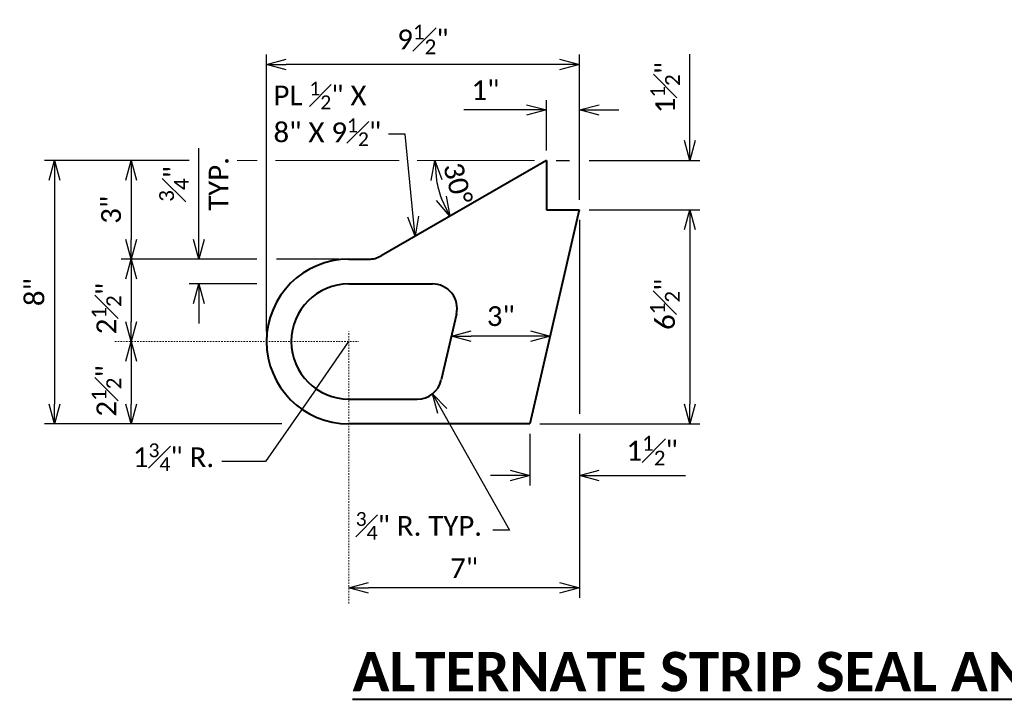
# Model space of a CAD drawing. Header units: metres. Extents: x -113 to 509, y -50 to 519.
# Tile 106 of 238: x 16 to 90, y 34 to 85. Entities that reach past the tile are written whole.
import ezdxf
from ezdxf import colors
from ezdxf.entities.mleader import LeaderData, LeaderLine
from ezdxf.enums import TextEntityAlignment as Align
from ezdxf.math import Vec2, Vec3

# ---------------------------------------------------------------- set-up
doc = ezdxf.new("R2010")
doc.units = ezdxf.units.M
doc.header["$MEASUREMENT"] = 0
doc.linetypes.add('Wisdot4', pattern=[0.28125, 0.125, -0.0625, 0.03125, -0.0625])
for name, color, linetype, lineweight in [('B_ANNO_DIM', 7, 'Continuous', 18), ('B_ANNO_TEXT', 7, 'Continuous', 18), ('B_ANNO_TEXT_TITLE', 7, 'Continuous', 40), ('B_CNTR', 1, 'Wisdot4', 18), ('B_DETAIL_OBJ', 7, 'Continuous', 40)]:
    doc.layers.add(name, color=color, linetype=linetype, lineweight=lineweight)
doc.styles.add('Annotative', font='calibri.ttf', dxfattribs={"height": 0.0625})
doc.styles.get("Standard").update_dxf_attribs({"font": 'calibri.ttf'})
doc.styles.add('Title', font='calibrib.ttf', dxfattribs={"height": 0.125})
doc.dimstyles.new('Annotative', dxfattribs={"dimscale": 0, "dimtxt": 0.0625, "dimasz": 0.0625, "dimexe": 0.03125, "dimexo": 0.03125, "dimgap": 0.03125, "dimtad": 1, "dimdec": 3, "dimzin": 3, "dimdsep": 46, "dimlunit": 4, "dimtxsty": 'Standard', "dimblk": 'OPEN30', "dimcen": 0.03125, "dimaunit": 1, "dimadec": 0, "dimazin": 3, "dimtfac": 0.75, "dimtdec": 3, "dimtofl": 0, "dimtmove": 0, "dimatfit": 3, "dimldrblk": 'OPEN30', "dimfxl": 1, "dimtfill": 1, "dimfrac": 1, "dimtolj": 1, "dimtzin": 0, "dimarcsym": 0})

# ---------------------------------------------------------------- blocks, each defined once
blk = doc.blocks.new('alt strip seal anchor')
at = {"layer": 'B_DETAIL_OBJ'}
for p, q in [((9.375, 10), (-3.18, 2.751)), ((9.375, 10), (9.375, 6.25)), ((11.875, 6.25), (8.125, -10)), ((9.375, 6.25), (11.875, 6.25)), ((-5.625, 2.5), (-4.117, 2.5)), ((-5.625, 0.625), (0.72, 0.625)), ((2.547, -1.671), (1.394, -6.671)), ((-5.625, -8.125), (-0.433, -8.125)), ((8.125, -10), (-5.625, -10))]:
    blk.add_line(p, q, dxfattribs=at)
for centre, radius, start, end in [((-5.625, -3.75), 6.25, 90, 270), ((-4.117, 4.375), 1.875, 270, 300), ((-5.625, -3.75), 4.375, 90, 270), ((0.72, -1.25), 1.875, 347.00538, 90), ((-0.433, -6.25), 1.875, 270, 347.00538)]:
    blk.add_arc(centre, radius, start, end, dxfattribs=at)
blk = doc.blocks.new('_Open30')
at = {"color": 0, "linetype": 'ByBlock', "lineweight": -2}
for p, q in [((-1, 0.268), (0, 0)), ((0, 0), (-1, -0.268)), ((0, 0), (-1, 0))]:
    blk.add_line(p, q, dxfattribs=at)
blk = doc.blocks.new('*D6263')
at = {"layer": 'B_ANNO_DIM', "color": 0, "lineweight": -2, "transparency": 16777216}
for p, q in [((170.836, -196.541), (170.836, -211.291)), ((170.836, -212.791), (170.836, -225.249)), ((169.336, -224.499), (154.836, -224.499))]:
    blk.add_line(p, q, dxfattribs=at)
at = {"layer": 'Defpoints', "color": 0, "transparency": 16777216}
for p in [(170.836, -195.791), (153.336, -224.499), (153.336, -224.499)]:
    blk.add_point(p, dxfattribs=at)
at = {"layer": 'B_ANNO_DIM', "color": 0, "lineweight": -2, "transparency": 16777216, "xscale": 1.5, "yscale": 1.5, "zscale": 1.5, "rotation": 180}
blk.add_blockref('_Open30', (153.336, -224.499), dxfattribs=at)
at = {"layer": 'B_ANNO_DIM', "color": 0, "lineweight": -2, "transparency": 16777216, "xscale": 1.5, "yscale": 1.5, "zscale": 1.5}
blk.add_blockref('_Open30', (170.836, -224.499), dxfattribs=at)
at = {"layer": 'B_ANNO_DIM', "color": 0, "transparency": 16777216, "insert": (162.086, -222.996), "char_height": 1.5, "attachment_point": 5, "bg_fill": 3, "box_fill_scale": 1.25, "bg_fill_color": 256, "bg_fill_true_color": 13158600, "bg_fill_transparency": 0}
blk.add_mtext('\\A1;7"', dxfattribs=at)
blk = doc.blocks.new('*D23')
at = {"layer": 'B_ANNO_DIM', "color": 0, "lineweight": -2, "transparency": 16777216}
for p, q in [((58.758, 71.048), (67.152, 71.048)), ((66.402, 69.548), (66.402, 56.298)), ((55.008, 54.798), (67.152, 54.798))]:
    blk.add_line(p, q, dxfattribs=at)
at = {"layer": 'Defpoints', "color": 0, "transparency": 16777216}
for p in [(58.008, 71.048), (54.258, 54.798), (66.402, 54.798)]:
    blk.add_point(p, dxfattribs=at)
at = {"layer": 'B_ANNO_DIM', "color": 0, "lineweight": -2, "transparency": 16777216, "xscale": 1.5, "yscale": 1.5, "zscale": 1.5}
for p, rotation in [((66.402, 71.048), 90), ((66.402, 54.798), 270)]:
    blk.add_blockref('_Open30', p, dxfattribs=dict(at, rotation=rotation))
at = {"layer": 'B_ANNO_DIM', "color": 0, "transparency": 16777216, "insert": (64.509, 63.876), "char_height": 1.5, "attachment_point": 5, "rotation": 90, "bg_fill": 3, "box_fill_scale": 1.25, "bg_fill_color": 256, "bg_fill_true_color": 13158600, "bg_fill_transparency": 0}
blk.add_mtext('\\A1;6{\\H0.75x;\\S1#2;}"', dxfattribs=at)
blk = doc.blocks.new('*D6265')
at = {"layer": 'B_ANNO_DIM', "color": 0, "lineweight": -2, "transparency": 16777216}
for p, q in [((179.231, -190.541), (179.231, -183.986)), ((169.086, -192.041), (170.086, -192.041)), ((171.586, -192.041), (179.981, -192.041)), ((179.231, -197.291), (179.231, -198.791))]:
    blk.add_line(p, q, dxfattribs=at)
at = {"layer": 'Defpoints', "color": 0, "transparency": 16777216}
for p in [(168.336, -192.041), (179.231, -195.791), (179.231, -195.791)]:
    blk.add_point(p, dxfattribs=at)
at = {"layer": 'B_ANNO_DIM', "color": 0, "lineweight": -2, "transparency": 16777216, "xscale": 1.5, "yscale": 1.5, "zscale": 1.5}
for p, rotation in [((179.231, -192.041), 270), ((179.231, -195.791), 90)]:
    blk.add_blockref('_Open30', p, dxfattribs=dict(at, rotation=rotation))
at = {"layer": 'B_ANNO_DIM', "color": 0, "transparency": 16777216, "insert": (177.349, -186.514), "char_height": 1.5, "attachment_point": 5, "rotation": 90, "bg_fill": 3, "box_fill_scale": 1.25, "bg_fill_color": 256, "bg_fill_true_color": 13158600, "bg_fill_transparency": 0}
blk.add_mtext('\\A1;1{\\H0.75x;\\S1#2;}"', dxfattribs=at)
blk = doc.blocks.new('*D24')
at = {"layer": 'B_ANNO_DIM', "color": 0, "lineweight": -2, "transparency": 16777216}
for p, q in [((54.258, 54.048), (54.258, 50.129)), ((52.758, 50.879), (51.258, 50.879)), ((59.508, 50.879), (66.062, 50.879))]:
    blk.add_line(p, q, dxfattribs=at)
at = {"layer": 'Defpoints', "color": 0, "transparency": 16777216}
for p in [(54.258, 54.798), (54.258, 50.879), (58.008, 50.879)]:
    blk.add_point(p, dxfattribs=at)
at = {"layer": 'B_ANNO_DIM', "color": 0, "lineweight": -2, "transparency": 16777216, "xscale": 1.5, "yscale": 1.5, "zscale": 1.5}
blk.add_blockref('_Open30', (54.258, 50.879), dxfattribs=at)
at = {"layer": 'B_ANNO_DIM', "color": 0, "lineweight": -2, "transparency": 16777216, "xscale": 1.5, "yscale": 1.5, "zscale": 1.5, "rotation": 180}
blk.add_blockref('_Open30', (58.008, 50.879), dxfattribs=at)
at = {"layer": 'B_ANNO_DIM', "color": 0, "transparency": 16777216, "insert": (63.535, 52.761), "char_height": 1.5, "attachment_point": 5, "bg_fill": 3, "box_fill_scale": 1.25, "bg_fill_color": 256, "bg_fill_true_color": 13158600, "bg_fill_transparency": 0}
blk.add_mtext('\\A1;1{\\H0.75x;\\S1#2;}"', dxfattribs=at)
blk = doc.blocks.new('*D25')
at = {"layer": 'B_ANNO_DIM', "color": 0, "lineweight": -2, "transparency": 16777216}
for p, q in [((34.258, 61.798), (34.258, 82.838)), ((58.008, 71.798), (58.008, 82.838)), ((56.508, 82.088), (35.758, 82.088))]:
    blk.add_line(p, q, dxfattribs=at)
at = {"layer": 'Defpoints', "color": 0, "transparency": 16777216}
for p in [(34.258, 82.088), (58.008, 71.048), (34.258, 61.048)]:
    blk.add_point(p, dxfattribs=at)
at = {"layer": 'B_ANNO_DIM', "color": 0, "lineweight": -2, "transparency": 16777216, "xscale": 1.5, "yscale": 1.5, "zscale": 1.5, "rotation": 180}
blk.add_blockref('_Open30', (34.258, 82.088), dxfattribs=at)
at = {"layer": 'B_ANNO_DIM', "color": 0, "lineweight": -2, "transparency": 16777216, "xscale": 1.5, "yscale": 1.5, "zscale": 1.5}
blk.add_blockref('_Open30', (58.008, 82.088), dxfattribs=at)
at = {"layer": 'B_ANNO_DIM', "color": 0, "transparency": 16777216, "insert": (46.133, 83.981), "char_height": 1.5, "attachment_point": 5, "bg_fill": 3, "box_fill_scale": 1.25, "bg_fill_color": 256, "bg_fill_true_color": 13158600, "bg_fill_transparency": 0}
blk.add_mtext('\\A1;9{\\H0.75x;\\S1#2;}"', dxfattribs=at)
blk = doc.blocks.new('*D26')
at = {"layer": 'B_ANNO_DIM', "color": 0, "lineweight": -2, "transparency": 16777216}
for p, q in [((55.508, 75.548), (55.508, 79.376)), ((54.008, 78.626), (49.242, 78.626)), ((59.508, 78.626), (61.008, 78.626))]:
    blk.add_line(p, q, dxfattribs=at)
at = {"layer": 'Defpoints', "color": 0, "transparency": 16777216}
for p in [(55.508, 78.626), (58.008, 78.626), (55.508, 74.798)]:
    blk.add_point(p, dxfattribs=at)
at = {"layer": 'B_ANNO_DIM', "color": 0, "lineweight": -2, "transparency": 16777216, "xscale": 1.5, "yscale": 1.5, "zscale": 1.5}
blk.add_blockref('_Open30', (55.508, 78.626), dxfattribs=at)
at = {"layer": 'B_ANNO_DIM', "color": 0, "lineweight": -2, "transparency": 16777216, "xscale": 1.5, "yscale": 1.5, "zscale": 1.5, "rotation": 180}
blk.add_blockref('_Open30', (58.008, 78.626), dxfattribs=at)
at = {"layer": 'B_ANNO_DIM', "color": 0, "transparency": 16777216, "insert": (50.875, 80.128), "char_height": 1.5, "attachment_point": 5, "bg_fill": 3, "box_fill_scale": 1.25, "bg_fill_color": 256, "bg_fill_true_color": 13158600, "bg_fill_transparency": 0}
blk.add_mtext('\\A1;1"', dxfattribs=at)
blk = doc.blocks.new('*D27')
at = {"layer": 'B_ANNO_DIM', "color": 0, "lineweight": -2, "transparency": 16777216}
for p, q in [((28.37, 74.798), (17.405, 74.798)), ((18.155, 73.298), (18.155, 56.298)), ((35.427, 54.798), (17.405, 54.798))]:
    blk.add_line(p, q, dxfattribs=at)
at = {"layer": 'Defpoints', "color": 0, "transparency": 16777216}
for p in [(29.12, 74.798), (18.155, 54.798), (36.177, 54.798)]:
    blk.add_point(p, dxfattribs=at)
at = {"layer": 'B_ANNO_DIM', "color": 0, "lineweight": -2, "transparency": 16777216, "xscale": 1.5, "yscale": 1.5, "zscale": 1.5}
for p, rotation in [((18.155, 74.798), 90), ((18.155, 54.798), 270)]:
    blk.add_blockref('_Open30', p, dxfattribs=dict(at, rotation=rotation))
at = {"layer": 'B_ANNO_DIM', "color": 0, "transparency": 16777216, "insert": (16.637, 64.798), "char_height": 1.5, "attachment_point": 5, "rotation": 90, "bg_fill": 3, "box_fill_scale": 1.25, "bg_fill_color": 256, "bg_fill_true_color": 13158600, "bg_fill_transparency": 0}
blk.add_mtext('\\A1;8"', dxfattribs=at)
blk = doc.blocks.new('*D28')
at = {"layer": 'B_ANNO_DIM', "color": 0, "lineweight": -2, "transparency": 16777216}
for p, q in [((29.12, 68.798), (29.12, 75.727)), ((33.508, 67.298), (28.37, 67.298)), ((33.508, 65.423), (28.37, 65.423)), ((29.12, 63.923), (29.12, 62.423))]:
    blk.add_line(p, q, dxfattribs=at)
at = {"layer": 'Defpoints', "color": 0, "transparency": 16777216}
for p in [(29.12, 67.298), (34.258, 67.298), (34.258, 65.423)]:
    blk.add_point(p, dxfattribs=at)
at = {"layer": 'B_ANNO_DIM', "color": 0, "lineweight": -2, "transparency": 16777216, "xscale": 1.5, "yscale": 1.5, "zscale": 1.5}
for p, rotation in [((29.12, 67.298), 270), ((29.12, 65.423), 90)]:
    blk.add_blockref('_Open30', p, dxfattribs=dict(at, rotation=rotation))
at = {"layer": 'B_ANNO_DIM', "color": 0, "transparency": 16777216, "char_height": 1.5, "attachment_point": 5, "rotation": 90, "bg_fill": 3, "box_fill_scale": 1.25, "bg_fill_color": 256, "bg_fill_true_color": 13158600, "bg_fill_transparency": 0}
for s, insert in [('\\A1;{\\H0.75x;\\S3#4;}"', (27.229, 73.012)), ('\\A1;TYP.', (30.625, 73.012))]:
    blk.add_mtext(s, dxfattribs=dict(at, insert=insert))
blk = doc.blocks.new('*D70')
at = {"layer": 'B_ANNO_DIM', "color": 0, "lineweight": -2, "transparency": 16777216}
for p, q in [((136.805, -193.541), (136.805, -198.041)), ((146.336, -199.541), (136.055, -199.541)), ((152.586, -199.541), (147.836, -199.541))]:
    blk.add_line(p, q, dxfattribs=at)
at = {"layer": 'Defpoints', "color": 0, "transparency": 16777216}
for p in [(136.805, -192.041), (136.805, -199.541), (153.336, -199.541)]:
    blk.add_point(p, dxfattribs=at)
at = {"layer": 'B_ANNO_DIM', "color": 0, "lineweight": -2, "transparency": 16777216, "xscale": 1.5, "yscale": 1.5, "zscale": 1.5}
for p, rotation in [((136.805, -192.041), 90), ((136.805, -199.541), 270)]:
    blk.add_blockref('_Open30', p, dxfattribs=dict(at, rotation=rotation))
at = {"layer": 'B_ANNO_DIM', "color": 0, "transparency": 16777216, "insert": (135.286, -195.791), "char_height": 1.5, "attachment_point": 5, "rotation": 90, "bg_fill": 3, "box_fill_scale": 1.25, "bg_fill_color": 256, "bg_fill_true_color": 13158600, "bg_fill_transparency": 0}
blk.add_mtext('\\A1;3"', dxfattribs=at)
blk = doc.blocks.new('*D29')
at = {"layer": 'B_ANNO_DIM', "color": 0, "lineweight": -2, "transparency": 16777216}
blk.add_line((23.976, 65.798), (23.976, 62.548), dxfattribs=at)
at = {"layer": 'Defpoints', "color": 0, "transparency": 16777216}
for p in [(23.976, 67.298), (23.976, 61.048), (23.976, 61.048)]:
    blk.add_point(p, dxfattribs=at)
at = {"layer": 'B_ANNO_DIM', "color": 0, "lineweight": -2, "transparency": 16777216, "xscale": 1.5, "yscale": 1.5, "zscale": 1.5}
for p, rotation in [((23.976, 67.298), 90), ((23.976, 61.048), 270)]:
    blk.add_blockref('_Open30', p, dxfattribs=dict(at, rotation=rotation))
at = {"layer": 'B_ANNO_DIM', "color": 0, "transparency": 16777216, "insert": (22.094, 63.548), "char_height": 1.5, "attachment_point": 5, "rotation": 90, "bg_fill": 3, "box_fill_scale": 1.25, "bg_fill_color": 256, "bg_fill_true_color": 13158600, "bg_fill_transparency": 0}
blk.add_mtext('\\A1;2{\\H0.75x;\\S1#2;}"', dxfattribs=at)
blk = doc.blocks.new('*D30')
at = {"layer": 'B_ANNO_DIM', "color": 0, "lineweight": -2, "transparency": 16777216}
blk.add_line((23.976, 59.548), (23.976, 56.298), dxfattribs=at)
at = {"layer": 'Defpoints', "color": 0, "transparency": 16777216}
for p in [(23.976, 61.048), (23.976, 54.798), (23.976, 54.798)]:
    blk.add_point(p, dxfattribs=at)
at = {"layer": 'B_ANNO_DIM', "color": 0, "lineweight": -2, "transparency": 16777216, "xscale": 1.5, "yscale": 1.5, "zscale": 1.5}
for p, rotation in [((23.976, 61.048), 90), ((23.976, 54.798), 270)]:
    blk.add_blockref('_Open30', p, dxfattribs=dict(at, rotation=rotation))
at = {"layer": 'B_ANNO_DIM', "color": 0, "transparency": 16777216, "insert": (22.094, 57.298), "char_height": 1.5, "attachment_point": 5, "rotation": 90, "bg_fill": 3, "box_fill_scale": 1.25, "bg_fill_color": 256, "bg_fill_true_color": 13158600, "bg_fill_transparency": 0}
blk.add_mtext('\\A1;2{\\H0.75x;\\S1#2;}"', dxfattribs=at)
blk = doc.blocks.new('*D6264')
at = {"layer": 'B_ANNO_DIM', "color": 0, "lineweight": -2, "transparency": 16777216}
blk.add_arc((168.336, -192.041), 8.479, 190.14876, 199.85124, dxfattribs=at)
at = {"layer": 'Defpoints', "color": 0, "transparency": 16777216}
for p in [(159.36, -192.041), (168.336, -192.041), (168.336, -192.041), (160.368, -194.941), (159.854, -196.938)]:
    blk.add_point(p, dxfattribs=at)
at = {"layer": 'B_ANNO_DIM', "color": 0, "lineweight": -2, "transparency": 16777216, "xscale": 1.5, "yscale": 1.5, "zscale": 1.5}
for p, rotation in [((159.857, -192.041), 95.07438232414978), ((160.993, -196.281), 294.9256176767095)]:
    blk.add_blockref('_Open30', p, dxfattribs=dict(at, rotation=rotation))
at = {"layer": 'B_ANNO_DIM', "color": 0, "transparency": 16777216, "insert": (161.601, -193.799), "char_height": 1.5, "attachment_point": 5, "rotation": 284.63151}
blk.add_mtext('\\A1;30°', dxfattribs=at)
blk = doc.blocks.new('*D31')
at = {"layer": 'B_ANNO_DIM', "color": 0, "lineweight": -2, "transparency": 16777216}
blk.add_line((54.294, 61.449), (49.794, 61.449), dxfattribs=at)
at = {"layer": 'Defpoints', "color": 0, "transparency": 16777216}
for p in [(48.294, 61.449), (48.294, 61.449), (55.794, 61.449)]:
    blk.add_point(p, dxfattribs=at)
at = {"layer": 'B_ANNO_DIM', "color": 0, "lineweight": -2, "transparency": 16777216, "xscale": 1.5, "yscale": 1.5, "zscale": 1.5, "rotation": 180}
blk.add_blockref('_Open30', (48.294, 61.449), dxfattribs=at)
at = {"layer": 'B_ANNO_DIM', "color": 0, "lineweight": -2, "transparency": 16777216, "xscale": 1.5, "yscale": 1.5, "zscale": 1.5}
blk.add_blockref('_Open30', (55.794, 61.449), dxfattribs=at)
at = {"layer": 'B_ANNO_DIM', "color": 0, "transparency": 16777216, "insert": (52.044, 62.967), "char_height": 1.5, "attachment_point": 5, "bg_fill": 3, "box_fill_scale": 1.25, "bg_fill_color": 256, "bg_fill_true_color": 13158600, "bg_fill_transparency": 0}
blk.add_mtext('\\A1;3"', dxfattribs=at)
blk = doc.blocks.new('_None')
blk = doc.blocks.new('INS_JTSS_A_SS_BASE')
at = {"layer": 'B_CNTR'}
for p, q in [((153.3362, -225.6889), (153.3362, -205.0409)), ((135.5611, -205.7909), (154.0862, -205.7909))]:
    blk.add_line(p, q, dxfattribs=at)
at = {"color": 5, "linetype": 'Continuous', "lineweight": 25}
blk.add_blockref('alt strip seal anchor', (158.9608, -202.0411), dxfattribs=at)
at = {"layer": 'B_ANNO_DIM', "style": 'Annotative'}
blk.add_attdef('DIST6', text='', height=1.5, rotation=90, dxfattribs=at).set_placement((10.1741, -92.4535), align=Align.MIDDLE_CENTER)
at = {"layer": 'B_ANNO_DIM', "lineweight": 30}
for tag, p in [('BAR1', (10.7294, -248.1165)), ('BAR3', (129.0984, -253.7669))]:
    blk.add_attdef(tag, text='', height=1.5, dxfattribs=at).set_placement(p, align=Align.TOP_LEFT)
at = {"layer": 'B_ANNO_DIM', "style": 'Annotative'}
for tag, p in [('BAR2', (96.1024, -274.8563)), ('BAR4', (122.9444, -296.1127))]:
    blk.add_attdef(tag, text='', height=1.5, dxfattribs=at).set_placement(p, align=Align.TOP_LEFT)
at = {"layer": 'B_ANNO_TEXT', "style": 'Annotative'}
for tag, p in [('SS', (321.0554, -84.683)), ('BID#', (275.9705, -312.1489))]:
    blk.add_attdef(tag, p, '', height=1.5, dxfattribs=at)
at = {"layer": 'B_ANNO_TEXT_TITLE', "insert": (153.6135, -229.3536, -1.6845), "char_height": 3, "attachment_point": 1, "line_spacing_factor": 0.8, "style": 'Title'}
blk.add_mtext('\\pxqc;{\\LALTERNATE STRIP SEAL ANCHOR}', dxfattribs=at)
at = {"layer": 'B_ANNO_DIM'}
dim = blk.add_linear_dim(base=(153.3362, -224.4993), p1=(170.8362, -195.7909), p2=(153.3362, -224.4993), dimstyle='Annotative', override={"dimlfac": 0.4}, dxfattribs=at)
dim.commit()
dim.dimension.update_dxf_attribs({"geometry": '*D6263', "text_midpoint": (162.0862, -222.9958)})
dim = blk.add_linear_dim(base=(179.231, -212.0409), p1=(170.8362, -195.7909), p2=(167.0862, -212.0409), angle=90, dimstyle='Annotative', override={"dimlfac": 0.4}, dxfattribs=at)
dim.commit()
dim.dimension.update_dxf_attribs({"geometry": '*D23', "text_midpoint": (179.231, -202.9624), "dimtype": 128, "insert": (112.8286, -266.8387)})
dim = blk.add_linear_dim(base=(179.231, -195.7909), p1=(168.3362, -192.0409), p2=(179.231, -195.7909), angle=90, dimstyle='Annotative', override={"dimlfac": 0.4}, dxfattribs=at)
dim.commit()
dim.dimension.update_dxf_attribs({"geometry": '*D6265', "text_midpoint": (179.231, -186.5136), "dimtype": 160})
dim = blk.add_linear_dim(base=(167.0862, -215.9593), p1=(170.8362, -215.9593), p2=(167.0862, -212.0409), dimstyle='Annotative', override={"dimlfac": 0.4}, dxfattribs=at)
dim.commit()
dim.dimension.update_dxf_attribs({"geometry": '*D24', "text_midpoint": (176.3634, -215.9593), "dimtype": 128, "insert": (112.8286, -266.8387)})
dim = blk.add_linear_dim(base=(147.0862, -184.7504), p1=(170.8362, -195.7909), p2=(147.0862, -205.7909), dimstyle='Annotative', override={"dimlfac": 0.4}, dxfattribs=at)
dim.commit()
dim.dimension.update_dxf_attribs({"geometry": '*D25', "text_midpoint": (158.9612, -184.7504), "dimtype": 128, "insert": (112.8286, -266.8387)})
ml = blk.add_multileader_mtext('Standard', dxfattribs=at)
ml.set_content('\\A1;{\\H0.7x;\\S3#4;}" R. TYP.', color=256)
ml.set_leader_properties()
ml.set_arrow_properties(name='OPEN30')
ml.build(insert=Vec2(0, 0))
ml.multileader.update_dxf_attribs({"text_right_attachment_type": 3, "dogleg_length": 0.0625, "arrow_head_size": 1.5, "scale": 24})
ctx = ml.context
ctx.base_point, ctx.scale, ctx.char_height, ctx.arrow_head_size, ctx.landing_gap_size, ctx.plane_origin = Vec3(153.1066, -219.4944), 24, 1.5, 1.5, 0.75, Vec3(148.4917, -224.4188)
ctx.right_attachment = 3
notes = []
notes.append((ctx, [(1, (1, 1, 0), (165.5331, -220.1251), (-1, 0), 1.2706, [(1, [(159.6946, -209.7582)], 0, [])])]))
ctx.mtext.insert, ctx.mtext.flow_direction = Vec3(153.8566, -218.7392), 5
for ctx, leaders in notes:
    for number, flags, end, landing, length, lines in leaders:
        leader = LeaderData()
        leader.index, (leader.has_last_leader_line, leader.has_dogleg_vector, leader.attachment_direction) = number, flags
        leader.last_leader_point, leader.dogleg_vector, leader.dogleg_length = Vec3(end), Vec3(landing), length
        for number, points, colour, breaks in lines:
            line = LeaderLine()
            line.index, line.vertices, line.color, line.breaks = number, Vec3.list(points), colors.encode_raw_color(colour), breaks
            leader.lines.append(line)
        ctx.leaders.append(leader)
dim = blk.add_linear_dim(base=(168.3362, -188.2124), p1=(170.8362, -188.2124), p2=(168.3362, -192.0409), dimstyle='Annotative', override={"dimlfac": 0.4}, dxfattribs=at)
dim.commit()
dim.dimension.update_dxf_attribs({"geometry": '*D26', "text_midpoint": (163.7035, -188.2124), "dimtype": 128, "insert": (112.8286, -266.8387)})
dim = blk.add_linear_dim(base=(130.9839, -212.0409), p1=(141.9487, -192.0409), p2=(149.0057, -212.0409), angle=90, dimstyle='Annotative', override={"dimlfac": 0.4}, dxfattribs=at)
dim.commit()
dim.dimension.update_dxf_attribs({"geometry": '*D27', "text_midpoint": (130.9839, -202.0409), "dimtype": 128, "insert": (112.8286, -266.8387)})
dim = blk.add_linear_dim(base=(161.1229, -205.39), p1=(168.6229, -205.39), p2=(161.1229, -205.39), dimstyle='Annotative', override={"dimlfac": 0.4}, dxfattribs=at)
dim.commit()
dim.dimension.update_dxf_attribs({"geometry": '*D31', "text_midpoint": (164.8729, -203.8716), "insert": (112.8286, -266.8387)})
blk.add_leader([(150.8445, -209.387), (153.3362, -205.7909)], dimstyle='Annotative', override={"dimscale": 0, "dimgap": 0.03125, "dimtad": 0}, dxfattribs=at)
blk.add_line((167.4286, -192.0409), (158.5242, -192.0409), dxfattribs=at)
dim = blk.add_linear_dim(base=(141.9487, -199.5409), p1=(147.0862, -201.4159), p2=(147.0862, -199.5409), angle=90, text='<>\\XTYP.', dimstyle='Annotative', override={"dimlfac": 0.4}, dxfattribs=at)
dim.commit()
dim.dimension.update_dxf_attribs({"geometry": '*D28', "text_midpoint": (141.9487, -193.8264), "dimtype": 128, "insert": (112.8286, -266.8387)})
dim = blk.add_angular_dim_2l(base=(160.3681, -194.941), line1=((168.3362, -192.0409), (159.8542, -196.938)), line2=((168.3362, -192.0409), (159.3597, -192.0409)), dimstyle='Annotative', override={"dimtfill": 0}, dxfattribs=at)
dim.commit()
dim.dimension.update_dxf_attribs({"geometry": '*D6264', "text_midpoint": (160.1318, -194.1828), "dimtype": 162})
dim = blk.add_linear_dim(base=(136.8049, -199.5409), p1=(136.8049, -192.0409), p2=(153.3362, -199.5409), angle=90, dimstyle='Annotative', override={"dimlfac": 0.4}, dxfattribs=at)
dim.commit()
dim.dimension.update_dxf_attribs({"geometry": '*D70', "text_midpoint": (136.8049, -195.7909), "dimtype": 128})
for p, q in [((146.3694, -192.0409), (144.8548, -192.0409)), ((157.1444, -192.0409), (147.7554, -192.0409))]:
    blk.add_line(p, q, dxfattribs=at)
dim = blk.add_linear_dim(base=(136.8049, -205.7909), p1=(136.8049, -199.5409), p2=(136.8049, -205.7909), angle=90, dimstyle='Annotative', override={"dimlfac": 0.4}, dxfattribs=at)
dim.commit()
dim.dimension.update_dxf_attribs({"geometry": '*D29', "text_midpoint": (136.8049, -203.2909), "dimtype": 128, "insert": (112.8286, -266.8387)})
ml = blk.add_multileader_mtext('Standard', dxfattribs=at)
ml.set_content('\\A1;PL {\\H0.7x;\\S1#2;}" X\\P8" X 9{\\H0.7x;\\S1#2;}"', color=256)
ml.set_leader_properties()
ml.set_arrow_properties(name='OPEN30')
ml.build(insert=Vec2(0, 0))
ml.multileader.update_dxf_attribs({"text_right_attachment_type": 3, "dogleg_length": 0.0625, "arrow_head_size": 1.5, "scale": 24})
ctx = ml.context
ctx.base_point, ctx.scale, ctx.char_height, ctx.arrow_head_size, ctx.landing_gap_size, ctx.plane_origin = Vec3(146.8653, -186.8196), 24, 1.5, 1.5, 0.75, Vec3(140.5758, -194.3391)
ctx.right_attachment = 3
notes = []
notes.append((ctx, [(1, (1, 1, 0), (157.6172, -190.0454), (-1, 0), 1.2706, [(1, [(158.3684, -197.7958)], 0, [])])]))
ctx.mtext.insert, ctx.mtext.flow_direction = Vec3(147.6153, -186.0586), 5
for ctx, leaders in notes:
    for number, flags, end, landing, length, lines in leaders:
        leader = LeaderData()
        leader.index, (leader.has_last_leader_line, leader.has_dogleg_vector, leader.attachment_direction) = number, flags
        leader.last_leader_point, leader.dogleg_vector, leader.dogleg_length = Vec3(end), Vec3(landing), length
        for number, points, colour, breaks in lines:
            line = LeaderLine()
            line.index, line.vertices, line.color, line.breaks = number, Vec3.list(points), colors.encode_raw_color(colour), breaks
            leader.lines.append(line)
        ctx.leaders.append(leader)
dim = blk.add_linear_dim(base=(136.8049, -212.0409), p1=(136.8049, -205.7909), p2=(136.8049, -212.0409), angle=90, dimstyle='Annotative', override={"dimlfac": 0.4}, dxfattribs=at)
dim.commit()
dim.dimension.update_dxf_attribs({"geometry": '*D30', "text_midpoint": (136.8049, -209.5409), "dimtype": 128, "insert": (112.8286, -266.8387)})
ml = blk.add_multileader_mtext('Standard', dxfattribs=at)
ml.set_content('\\A1;1{\\H0.7x;\\S3#4;}" R.', color=256)
ml.set_leader_properties()
ml.set_arrow_properties(name='NONE')
ml.build(insert=Vec2(0, 0))
ml.multileader.update_dxf_attribs({"text_right_attachment_type": 3, "dogleg_length": 0.0625, "arrow_head_size": 1.5, "scale": 24})
ctx = ml.context
ctx.base_point, ctx.scale, ctx.char_height, ctx.arrow_head_size, ctx.landing_gap_size, ctx.plane_origin = Vec3(136.1885, -214.2806), 24, 1.5, 1.5, 0.75, Vec3(150.8445, -209.387)
ctx.right_attachment = 3
notes = []
notes.append((ctx, [(0, (1, 1, 0), (145.1867, -214.9113), (-1, 0), 1.5, [(0, [(150.8445, -209.387), (147.0168, -214.9113), (145.7946, -214.9113)], 0, [])])]))
ctx.mtext.insert, ctx.mtext.flow_direction = Vec3(136.9385, -213.5254), 5
for ctx, leaders in notes:
    for number, flags, end, landing, length, lines in leaders:
        leader = LeaderData()
        leader.index, (leader.has_last_leader_line, leader.has_dogleg_vector, leader.attachment_direction) = number, flags
        leader.last_leader_point, leader.dogleg_vector, leader.dogleg_length = Vec3(end), Vec3(landing), length
        for number, points, colour, breaks in lines:
            line = LeaderLine()
            line.index, line.vertices, line.color, line.breaks = number, Vec3.list(points), colors.encode_raw_color(colour), breaks
            leader.lines.append(line)
        ctx.leaders.append(leader)

msp = doc.modelspace()

# ---------------------------------------------------------------- block references
msp.add_blockref('INS_JTSS_A_SS_BASE', (-112.829, 266.839))

doc.saveas('drawing.dxf')
